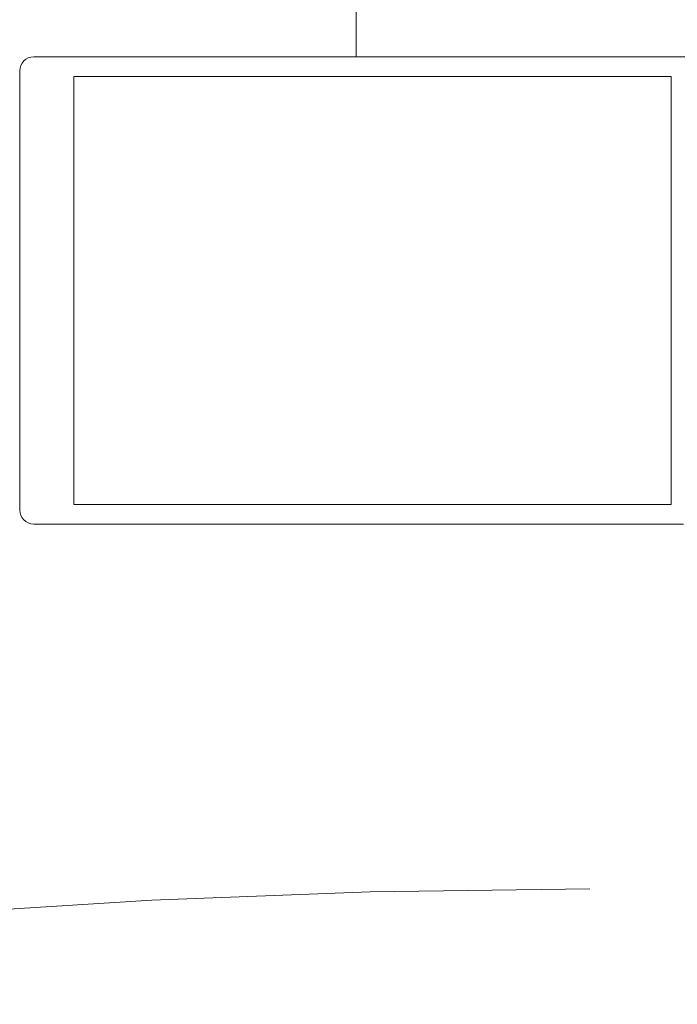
# Model space of a CAD drawing. Header units: centimetres. Extents: x -2574 to 3083, y -1 to 3760.
# Tile 10 of 58: x -435 to -428, y 1523 to 1533. Entities that reach past the tile are written whole.
import ezdxf

# ---------------------------------------------------------------- set-up
doc = ezdxf.new("R2010")
doc.units = ezdxf.units.CM
doc.linetypes.add('Dash', pattern=[60, 30, -30])
for name, color, linetype, lineweight in [('A-DETL-GENF', 92, 'Continuous', 9), ('A-DOOR-HDLN', 31, 'Continuous', 13), ('A-GLAZ-CWMG', 51, 'Continuous', 13)]:
    doc.layers.add(name, color=color, linetype=linetype, lineweight=lineweight)

msp = doc.modelspace()

# ---------------------------------------------------------------- linework, layer by layer
at = {"layer": 'A-DETL-GENF', "color": 251, "lineweight": 9, "extrusion": (0, 0, -1)}
for p, q in [((-434.923, 1532.826), (-433.541, 1532.826)), ((-434.073, 1532.826), (-428.413, 1532.826)), ((-435.073, 1527.976), (-435.073, 1532.676)), ((-434.017, 1532.616), (-428.413, 1532.616)), ((-434.073, 1528.036), (-428.413, 1528.036)), ((-433.541, 1527.826), (-434.923, 1527.826)), ((-434.073, 1527.826), (-428.413, 1527.826))]:
    msp.add_line(p, q, dxfattribs=at)
at = {"layer": 'A-DETL-GENF', "color": 251, "lineweight": 9, "extrusion": (0, 0, -1), "flags": 128}
for points in [[(426.983, 1532.231), (426.983, 1532.676), (426.713, 1532.676), (426.713, 1532.556), (426.653, 1532.556), (426.573, 1532.636), (426.573, 1532.826), (428.252, 1532.826), (428.573, 1532.826)], [(433.541, 1528.036), (434.493, 1528.036), (434.493, 1532.616), (433.541, 1532.616)], [(428.573, 1528.036), (428.252, 1528.036), (428.103, 1528.036), (428.103, 1529.206), (428.103, 1531.445), (428.103, 1532.616), (428.252, 1532.616), (428.573, 1532.616)], [(428.573, 1527.826), (428.252, 1527.826), (427.973, 1527.826)]]:
    msp.add_lwpolyline(points, dxfattribs=at)
at = {"layer": 'A-DETL-GENF', "color": 251, "lineweight": 9, "extrusion": (0, 0, -1)}
for centre, start, end in [((434.923, 1532.676), 0, 90), ((434.923, 1527.976), 270, 0)]:
    msp.add_arc(centre, 0.15, start, end, dxfattribs=at)
at = {"layer": 'A-DOOR-HDLN', "color": 251, "linetype": 'Dash', "lineweight": 9}
msp.add_arc((-428.973, 1432.826), 91.094, 90, 180, dxfattribs=at)
at = {"layer": 'A-GLAZ-CWMG', "color": 251, "lineweight": 9}
msp.add_line((-431.473, 1677.825), (-431.473, 1532.826), dxfattribs=at)

doc.saveas('drawing.dxf')
